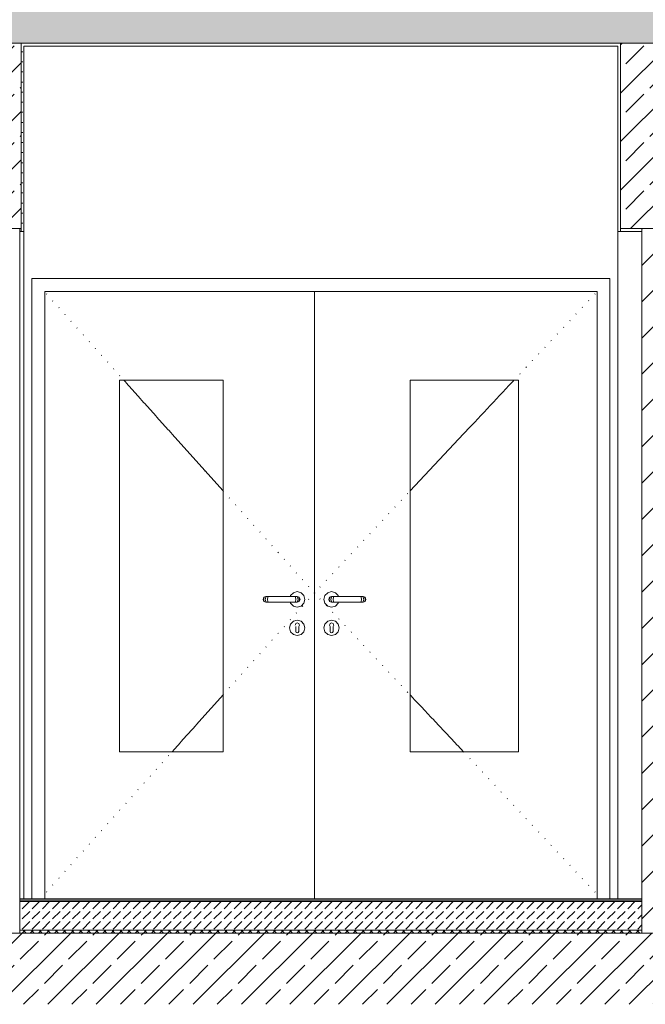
# Model space of a CAD drawing. Header units: metres. Extents: x -17.8 to 3.6, y -5.9 to 16.3.
# Tile 7 of 77: x -8.1 to -5.9, y -0.4 to 3.1. Entities that reach past the tile are written whole.
import ezdxf

# ---------------------------------------------------------------- set-up
doc = ezdxf.new("R2010")
doc.units = ezdxf.units.M
doc.header["$MEASUREMENT"] = 0
doc.linetypes.add('Wipeout_Contour', pattern=[1, 0, -1])
for name, color, linetype in [('152 - Bemaßung_ Beschriftung.Ausbau', 7, 'Continuous'), ('603 - Struktur.Bodenplatte_ Decke Roh', 7, 'Continuous'), ('605 - Struktur.Wand Innen', 7, 'Continuous'), ('607 - Struktur.Stütze', 7, 'Continuous'), ('608 - Struktur.Träger', 7, 'Continuous'), ('650 - Abdeckung.Fußboden Aufbau', 7, 'Continuous')]:
    doc.layers.add(name, color=color, linetype=linetype)
doc.styles.add('ERSTELLTER_STIL_1', font='txt')
doc.dimstyles.new('ERSTELLTER_STIL__1', dxfattribs={"dimtxt": 0.1, "dimasz": 0.0532, "dimexe": 0.18, "dimexo": 0.0625, "dimgap": 0, "dimtad": 1, "dimzin": 0, "dimdsep": 46, "dimtxsty": 'ERSTELLTER_STIL_1', "dimblk": 'ARROWHEAD_2', "dimblk1": 'ARROWHEAD_2', "dimblk2": 'ARROWHEAD_2', "dimcen": 0.09, "dimse1": 1, "dimse2": 1, "dimclrd": 7, "dimclre": 7, "dimclrt": 7, "dimazin": 0, "dimtfac": 1, "dimtdec": 4, "dimtmove": 0, "dimatfit": 3, "dimfxl": 1, "dimtolj": 1, "dimtzin": 0, "dimarcsym": 0})
pattern_1 = [(45, (0, 0), (-0.0848528, 0.0848528), []), (45, (-0.04243, 0.04243), (-0.0848528, 0.0848528), [0.09, -0.03])]
pattern_2 = [(45, (0, 0), (-0.01767767, 0.01767767), [0, -0.025])]

# ---------------------------------------------------------------- blocks, each defined once
blk = doc.blocks.new('*D92')
at = {"layer": '152 - Bemaßung_ Beschriftung.Ausbau', "color": 7, "linetype": 'Continuous', "lineweight": 5}
for p, q in [((-14.855, 0), (-14.855, 13.3199)), ((-14.8025, 0), (-14.9075, 0)), ((-14.89, 0.0202), (-14.82, -0.0202)), ((-14.855, -1.75), (-14.855, 0)), ((-14.8025, -1.75), (-14.9075, -1.75)), ((-14.89, -1.7298), (-14.82, -1.7702))]:
    blk.add_line(p, q, dxfattribs=at)
at = {"color": 254, "linetype": 'Wipeout_Contour', "lineweight": 0, "ltscale": 59.837338}
blk.add_wipeout([(-14.8563, -1.0268), (-14.8563, -0.7232), (-14.9938, -0.7232), (-14.9938, -1.0268)], dxfattribs=at).dxf.layer = '152 - Bemaßung_ Beschriftung.Ausbau'
at = {"layer": '152 - Bemaßung_ Beschriftung.Ausbau', "color": 7, "lineweight": 5, "insert": (-14.875, -1.008), "char_height": 0.1, "attachment_point": 7, "rotation": 90, "style": 'ERSTELLTER_STIL_1'}
blk.add_mtext('\\A1;{\\pql;\\fArial|b0|i0|c0|p38;1,75}', dxfattribs=at)
blk = doc.blocks.new('ARROWHEAD_2')
at = {"color": 0, "linetype": 'Continuous', "lineweight": 0}
for p, q in [((-0.378, -0.655), (0.378, 0.655)), ((0, 0), (-1, 0))]:
    blk.add_line(p, q, dxfattribs=at)
blk = doc.blocks.new('*D93')
at = {"layer": '152 - Bemaßung_ Beschriftung.Ausbau', "color": 7, "linetype": 'Continuous', "lineweight": 5}
for p, q in [((-14.82, 13.2997), (-14.89, 13.3401)), ((-14.855, 13.3199), (-14.855, 13.3541)), ((-14.8025, 13.3199), (-14.9075, 13.3199)), ((-14.855, 0), (-14.855, 13.3199)), ((-14.89, 0.0202), (-14.82, -0.0202))]:
    blk.add_line(p, q, dxfattribs=at)
at = {"color": 254, "linetype": 'Wipeout_Contour', "lineweight": 0, "ltscale": 65.424627}
blk.add_wipeout([(-14.8563, 6.4201), (-14.8563, 6.8997), (-14.9938, 6.8997), (-14.9938, 6.4201)], dxfattribs=at).dxf.layer = '152 - Bemaßung_ Beschriftung.Ausbau'
at = {"layer": '152 - Bemaßung_ Beschriftung.Ausbau', "color": 7, "lineweight": 5, "insert": (-14.8556, 6.4389), "char_height": 0.1, "attachment_point": 7, "rotation": 90, "style": 'ERSTELLTER_STIL_1'}
blk.add_mtext('\\A1;{\\pql;\\fArial|b0|i0|c0|p38;13,31\\fArial|b0|i0|c0|p38;\\A1{\\H.66x;\\S99^  ;}}', dxfattribs=at)
blk = doc.blocks.new('*D95')
at = {"layer": '152 - Bemaßung_ Beschriftung.Ausbau', "color": 7, "linetype": 'Continuous', "lineweight": 5}
for p, q in [((-14.3025, 0), (-14.4075, 0)), ((-14.39, 0.0202), (-14.32, -0.0202)), ((-14.355, -1.75), (-14.355, 0)), ((-14.3025, -1.75), (-14.4075, -1.75)), ((-14.39, -1.7298), (-14.32, -1.7702))]:
    blk.add_line(p, q, dxfattribs=at)
at = {"color": 254, "linetype": 'Wipeout_Contour', "lineweight": 0, "ltscale": 57.842028}
blk.add_wipeout([(-14.3563, -1.0268), (-14.3563, -0.7232), (-14.4938, -0.7232), (-14.4938, -1.0268)], dxfattribs=at).dxf.layer = '152 - Bemaßung_ Beschriftung.Ausbau'
at = {"layer": '152 - Bemaßung_ Beschriftung.Ausbau', "color": 7, "lineweight": 5, "insert": (-14.375, -1.008), "char_height": 0.1, "attachment_point": 7, "rotation": 90, "style": 'ERSTELLTER_STIL_1'}
blk.add_mtext('\\A1;{\\pql;\\fArial|b0|i0|c0|p38;1,75}', dxfattribs=at)

msp = doc.modelspace()

# ---------------------------------------------------------------- hatches: boundary and pattern name
at = {"layer": '603 - Struktur.Bodenplatte_ Decke Roh', "linetype": 'Continuous', "lineweight": 5}
h = msp.add_hatch(dxfattribs=at)
h.set_pattern_fill('Beton__Stahlbeton_0001', style=0, pattern_type=2)
h.set_pattern_definition(pattern_1)
h.paths.add_polyline_path([(-0.005, 3), (-0.005, 3.25), (-13.695, 3.25), (-13.695, 3), (-13.455, 3), (-13.31, 3), (-12.99, 3), (-11.22, 3), (-11.1055, 3), (-8.51, 3), (-8.09, 3), (-6.01, 3), (-5.79, 3), (-5.41, 3), (-5.19, 3), (-0.71, 3), (-0.39, 3), (-0.245, 3)])
h = msp.add_hatch(dxfattribs=at)
h.set_pattern_fill('Gips_0001', style=0, pattern_type=2)
h.set_pattern_definition(pattern_2)
h.paths.add_polyline_path([(-6.01, 3), (-8.09, 3), (-8.09, 2.99), (-6.01, 2.99)])
h = msp.add_hatch(dxfattribs=at)
h.set_pattern_fill('Beton__Stahlbeton_0001', style=0, pattern_type=2)
h.set_pattern_definition(pattern_1)
h.paths.add_polyline_path([(-0.005, -0.12), (-8.5666, -0.12), (-8.5666, -0.37), (-0.005, -0.37)])
at = {"layer": '608 - Struktur.Träger', "linetype": 'Continuous', "lineweight": 5}
h = msp.add_hatch(dxfattribs=at)
h.set_pattern_fill('Beton__Stahlbeton_0001', style=0, pattern_type=2)
h.set_pattern_definition(pattern_1)
h.paths.add_polyline_path([(-8.1, 3), (-8.5, 3), (-8.5, 2.35), (-8.2555, 2.35), (-8.105, 2.35), (-8.1, 2.35)])
h = msp.add_hatch(dxfattribs=at)
h.set_pattern_fill('Gips_0001', style=0, pattern_type=2)
h.set_pattern_definition(pattern_2)
h.paths.add_polyline_path([(-8.1, 3), (-8.1, 2.35), (-8.1, 2.34), (-8.09, 2.34), (-8.09, 3)])
h = msp.add_hatch(dxfattribs=at)
h.set_pattern_fill('Gips_0001', style=0, pattern_type=2)
h.set_pattern_definition(pattern_2)
h.paths.add_polyline_path([(-6.01, 2.34), (-6, 2.34), (-6, 2.35), (-6, 3), (-6.01, 3)])
h = msp.add_hatch(dxfattribs=at)
h.set_pattern_fill('Beton__Stahlbeton_0001', style=0, pattern_type=2)
h.set_pattern_definition(pattern_1)
h.paths.add_polyline_path([(-5.8, 3), (-6, 3), (-6, 2.35), (-5.925, 2.35), (-5.8, 2.35)])
h = msp.add_hatch(dxfattribs=at)
h.set_pattern_fill('Gips_0001', style=0, pattern_type=2)
h.set_pattern_definition(pattern_2)
h.paths.add_polyline_path([(-8.105, 2.34), (-8.1, 2.34), (-8.1, 2.35), (-8.105, 2.35)])
h = msp.add_hatch(dxfattribs=at)
h.set_pattern_fill('Gips_0001', style=0, pattern_type=2)
h.set_pattern_definition(pattern_2)
h.paths.add_polyline_path([(-6, 2.34), (-5.925, 2.34), (-5.925, 2.35), (-6, 2.35)])
at = {"layer": '650 - Abdeckung.Fußboden Aufbau', "linetype": 'Continuous', "lineweight": 5}
h = msp.add_hatch(dxfattribs=at)
h.set_pattern_fill('Teppich_0001', style=0, pattern_type=2)
h.set_pattern_definition([(45, (0, 0.3), (-0.0954594, 0.0954594), [0, -0.09, 0, -0.135]), (110, (0.3, 0.3), (0.1268585, 0.0461727), [0, -0.066, 0, -0.114])])
h.paths.add_polyline_path([(-5.925, -0.005), (-5.925, 0), (-8.105, 0), (-8.105, -0.005)])
h = msp.add_hatch(dxfattribs=at)
h.set_pattern_fill('Zementgebunden_0001', style=0, pattern_type=2)
h.set_pattern_definition([(45, (0, 0), (-0.053033, 0.053033), [0, -0.075])])
h.paths.add_polyline_path([(-5.925, -0.01), (-5.925, -0.005), (-8.105, -0.005), (-8.105, -0.01)])
h = msp.add_hatch(dxfattribs=at)
h.set_pattern_fill('Beton__unbewehrt_0001', style=0, pattern_type=2)
h.set_pattern_definition([(45, (0, 0), (-0.03535534, 0.03535534), [0.0375, -0.0125]), (45, (1e-17, 0.035355), (-0.03535534, 0.03535534), [0.0375, -0.0125])])
h.paths.add_polyline_path([(-5.925, -0.11), (-5.925, -0.01), (-8.105, -0.01), (-8.105, -0.11)])
h = msp.add_hatch(dxfattribs=at)
h.set_pattern_fill('Dämmung__hart_2_0001', style=0, pattern_type=2)
h.set_pattern_definition([(45, (0, 0), (-0.014142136, 0.014142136), []), (135, (0, 0), (0.014142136, 0.014142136), [])])
h.paths.add_polyline_path([(-5.925, -0.12), (-5.925, -0.11), (-8.105, -0.11), (-8.105, -0.12)])

# ---------------------------------------------------------------- linework, layer by layer
at = {"layer": '603 - Struktur.Bodenplatte_ Decke Roh', "color": 7, "linetype": 'Continuous', "lineweight": 5}
msp.add_line((-6.01, 2.99), (-8.09, 2.99), dxfattribs=at)
at = {"layer": '603 - Struktur.Bodenplatte_ Decke Roh', "color": 7, "linetype": 'Continuous', "lineweight": 13, "flags": 128}
msp.add_lwpolyline([(-0.245, 3), (-0.39, 3), (-0.4, 3), (-0.7, 3), (-0.71, 3), (-5.19, 3), (-5.2, 3), (-5.4, 3), (-5.41, 3), (-5.79, 3), (-5.8, 3), (-6, 3), (-6.01, 3), (-8.09, 3), (-8.1, 3), (-8.5, 3), (-8.51, 3), (-11.1055, 3), (-11.22, 3), (-12.99, 3), (-13, 3), (-13.3, 3), (-13.31, 3), (-13.455, 3)], dxfattribs=at)
at = {"layer": '605 - Struktur.Wand Innen', "color": 7, "linetype": 'Continuous', "lineweight": 13}
for p, q in [((-8.105, 2.35), (-8.105, 2.34)), ((-8.105, 2.34), (-8.105, 0)), ((-6.0375, 2.175), (-8.0625, 2.175)), ((-8.0625, 2.175), (-8.0625, 0)), ((-6.0375, 0), (-6.0375, 2.175)), ((-8.0175, 0), (-8.0175, 2.13)), ((-8.0175, 2.13), (-7.0499, 2.13)), ((-7.0499, 2.13), (-6.9349, 2.13)), ((-6.9349, 2.13), (-6.0825, 2.13)), ((-6.0825, 2.13), (-6.0825, 0)), ((-7.156, 1.0635), (-7.1461, 1.0734)), ((-7.1461, 1.0734), (-7.1326, 1.077)), ((-7.1326, 1.077), (-7.1191, 1.0734)), ((-7.1191, 1.0734), (-7.1092, 1.0635)), ((-7.0258, 1.0734), (-7.0357, 1.0635)), ((-7.0123, 1.077), (-7.0258, 1.0734)), ((-6.9988, 1.0734), (-7.0123, 1.077)), ((-6.9889, 1.0635), (-6.9988, 1.0734)), ((-7.2497, 1.0571), (-7.2526, 1.05)), ((-7.2526, 1.05), (-7.2497, 1.0429)), ((-7.2482, 1.0571), (-7.2509, 1.05)), ((-7.2509, 1.05), (-7.2482, 1.0429)), ((-7.2426, 1.06), (-7.2497, 1.0571)), ((-7.2497, 1.0429), (-7.2426, 1.04)), ((-7.2433, 1.0571), (-7.2454, 1.05)), ((-7.2454, 1.05), (-7.2433, 1.0429)), ((-7.2415, 1.06), (-7.2426, 1.06)), ((-7.2415, 1.04), (-7.2426, 1.04)), ((-7.2382, 1.06), (-7.2415, 1.06)), ((-7.2382, 1.04), (-7.2415, 1.04)), ((-7.2334, 1.06), (-7.2382, 1.06)), ((-7.2334, 1.04), (-7.2382, 1.04)), ((-7.2361, 1.0571), (-7.2373, 1.05)), ((-7.2373, 1.05), (-7.2361, 1.0429)), ((-7.2276, 1.06), (-7.2334, 1.06)), ((-7.2276, 1.04), (-7.2334, 1.04)), ((-7.1476, 1.06), (-7.2276, 1.06)), ((-7.1476, 1.04), (-7.2276, 1.04)), ((-7.157, 1.06), (-7.156, 1.0635)), ((-7.156, 1.0365), (-7.157, 1.04)), ((-7.1461, 1.0266), (-7.156, 1.0365)), ((-7.1419, 1.06), (-7.1476, 1.06)), ((-7.1419, 1.04), (-7.1476, 1.04)), ((-7.137, 1.06), (-7.1419, 1.06)), ((-7.137, 1.04), (-7.1419, 1.04)), ((-7.1391, 1.0571), (-7.138, 1.05)), ((-7.138, 1.05), (-7.1391, 1.0429)), ((-7.1338, 1.06), (-7.137, 1.06)), ((-7.1338, 1.04), (-7.137, 1.04)), ((-7.1326, 1.06), (-7.1338, 1.06)), ((-7.1326, 1.04), (-7.1338, 1.04)), ((-7.1326, 1.06), (-7.1256, 1.0571)), ((-7.1256, 1.0429), (-7.1326, 1.04)), ((-7.1319, 1.0571), (-7.1298, 1.05)), ((-7.1298, 1.05), (-7.1319, 1.0429)), ((-7.1271, 1.0571), (-7.1244, 1.05)), ((-7.1244, 1.05), (-7.1271, 1.0429)), ((-7.1256, 1.0571), (-7.1226, 1.05)), ((-7.1226, 1.05), (-7.1256, 1.0429)), ((-7.1092, 1.0365), (-7.1191, 1.0266)), ((-7.1092, 1.0635), (-7.1056, 1.05)), ((-7.1056, 1.05), (-7.1092, 1.0365)), ((-7.0357, 1.0635), (-7.0393, 1.05)), ((-7.0393, 1.05), (-7.0357, 1.0365)), ((-7.0357, 1.0365), (-7.0258, 1.0266)), ((-7.0194, 1.0571), (-7.0223, 1.05)), ((-7.0223, 1.05), (-7.0194, 1.0429)), ((-7.0179, 1.0571), (-7.0206, 1.05)), ((-7.0206, 1.05), (-7.0179, 1.0429)), ((-7.0123, 1.06), (-7.0194, 1.0571)), ((-7.0194, 1.0429), (-7.0123, 1.04)), ((-7.013, 1.0571), (-7.0151, 1.05)), ((-7.0151, 1.05), (-7.013, 1.0429)), ((-7.0123, 1.06), (-7.0112, 1.06)), ((-7.0123, 1.04), (-7.0112, 1.04)), ((-7.0112, 1.06), (-7.0079, 1.06)), ((-7.0112, 1.04), (-7.0079, 1.04)), ((-7.0079, 1.06), (-7.0031, 1.06)), ((-7.0079, 1.04), (-7.0031, 1.04)), ((-7.0058, 1.0571), (-7.007, 1.05)), ((-7.007, 1.05), (-7.0058, 1.0429)), ((-7.0031, 1.06), (-6.9973, 1.06)), ((-7.0031, 1.04), (-6.9973, 1.04)), ((-6.9988, 1.0266), (-6.9889, 1.0365)), ((-6.9973, 1.06), (-6.9173, 1.06)), ((-6.9973, 1.04), (-6.9173, 1.04)), ((-6.988, 1.06), (-6.9889, 1.0635)), ((-6.9889, 1.0365), (-6.988, 1.04)), ((-6.9173, 1.06), (-6.9116, 1.06)), ((-6.9173, 1.04), (-6.9116, 1.04)), ((-6.9116, 1.06), (-6.9067, 1.06)), ((-6.9116, 1.04), (-6.9067, 1.04)), ((-6.9088, 1.0571), (-6.9077, 1.05)), ((-6.9077, 1.05), (-6.9088, 1.0429)), ((-6.9067, 1.06), (-6.9035, 1.06)), ((-6.9067, 1.04), (-6.9035, 1.04)), ((-6.9035, 1.06), (-6.9023, 1.06)), ((-6.9035, 1.04), (-6.9023, 1.04)), ((-6.9023, 1.06), (-6.8953, 1.0571)), ((-6.8953, 1.0429), (-6.9023, 1.04)), ((-6.9016, 1.0571), (-6.8995, 1.05)), ((-6.8995, 1.05), (-6.9016, 1.0429)), ((-6.8968, 1.0571), (-6.8941, 1.05)), ((-6.8941, 1.05), (-6.8968, 1.0429)), ((-6.8953, 1.0571), (-6.8923, 1.05)), ((-6.8923, 1.05), (-6.8953, 1.0429)), ((-7.1326, 1.023), (-7.1461, 1.0266)), ((-7.1191, 1.0266), (-7.1326, 1.023)), ((-7.0258, 1.0266), (-7.0123, 1.023)), ((-7.0123, 1.023), (-6.9988, 1.0266)), ((-7.156, 0.9635), (-7.1461, 0.9734)), ((-7.1461, 0.9734), (-7.1326, 0.977)), ((-7.138, 0.9651), (-7.1326, 0.9674)), ((-7.1326, 0.977), (-7.1191, 0.9734)), ((-7.1326, 0.9674), (-7.1273, 0.9651)), ((-7.1191, 0.9734), (-7.1092, 0.9635)), ((-7.0258, 0.9734), (-7.0357, 0.9635)), ((-7.0123, 0.977), (-7.0258, 0.9734)), ((-7.0177, 0.9651), (-7.0123, 0.9674)), ((-6.9988, 0.9734), (-7.0123, 0.977)), ((-7.0123, 0.9674), (-7.007, 0.9651)), ((-6.9889, 0.9635), (-6.9988, 0.9734)), ((-7.1596, 0.95), (-7.156, 0.9635)), ((-7.156, 0.9365), (-7.1596, 0.95)), ((-7.1461, 0.9266), (-7.156, 0.9365)), ((-7.1394, 0.9616), (-7.1401, 0.9597)), ((-7.1394, 0.9616), (-7.138, 0.9651)), ((-7.1376, 0.9529), (-7.1376, 0.9544)), ((-7.1376, 0.9529), (-7.1376, 0.95)), ((-7.1376, 0.95), (-7.1376, 0.9471)), ((-7.1376, 0.9471), (-7.1376, 0.9413)), ((-7.1376, 0.9413), (-7.1376, 0.9375)), ((-7.1362, 0.934), (-7.1376, 0.9375)), ((-7.1326, 0.9325), (-7.1362, 0.934)), ((-7.1291, 0.934), (-7.1326, 0.9325)), ((-7.1276, 0.9375), (-7.1291, 0.934)), ((-7.1252, 0.9597), (-7.1276, 0.9544)), ((-7.1276, 0.9544), (-7.1276, 0.9529)), ((-7.1276, 0.9529), (-7.1276, 0.95)), ((-7.1276, 0.95), (-7.1276, 0.9471)), ((-7.1276, 0.9471), (-7.1276, 0.9413)), ((-7.1276, 0.9413), (-7.1276, 0.9375)), ((-7.1259, 0.9616), (-7.1273, 0.9651)), ((-7.1259, 0.9616), (-7.1252, 0.9597)), ((-7.1092, 0.9365), (-7.1191, 0.9266)), ((-7.1092, 0.9635), (-7.1056, 0.95)), ((-7.1056, 0.95), (-7.1092, 0.9365)), ((-7.0357, 0.9635), (-7.0393, 0.95)), ((-7.0393, 0.95), (-7.0357, 0.9365)), ((-7.0357, 0.9365), (-7.0258, 0.9266)), ((-7.0191, 0.9616), (-7.0198, 0.9597)), ((-7.0173, 0.9544), (-7.0198, 0.9597)), ((-7.0191, 0.9616), (-7.0177, 0.9651)), ((-7.0173, 0.9529), (-7.0173, 0.9544)), ((-7.0173, 0.9529), (-7.0173, 0.95)), ((-7.0173, 0.95), (-7.0173, 0.9471)), ((-7.0173, 0.9471), (-7.0173, 0.9413)), ((-7.0173, 0.9413), (-7.0173, 0.9375)), ((-7.0159, 0.934), (-7.0173, 0.9375)), ((-7.0123, 0.9325), (-7.0159, 0.934)), ((-7.0088, 0.934), (-7.0123, 0.9325)), ((-7.0073, 0.9375), (-7.0088, 0.934)), ((-7.0049, 0.9597), (-7.0073, 0.9544)), ((-7.0073, 0.9544), (-7.0073, 0.9529)), ((-7.0073, 0.9529), (-7.0073, 0.95)), ((-7.0073, 0.95), (-7.0073, 0.9471)), ((-7.0073, 0.9471), (-7.0073, 0.9413)), ((-7.0073, 0.9413), (-7.0073, 0.9375)), ((-7.0056, 0.9616), (-7.007, 0.9651)), ((-7.0056, 0.9616), (-7.0049, 0.9597)), ((-6.9988, 0.9266), (-6.9889, 0.9365)), ((-6.9853, 0.95), (-6.9889, 0.9635)), ((-6.9889, 0.9365), (-6.9853, 0.95)), ((-7.1326, 0.923), (-7.1461, 0.9266)), ((-7.1191, 0.9266), (-7.1326, 0.923)), ((-7.0258, 0.9266), (-7.0123, 0.923)), ((-7.0123, 0.923), (-6.9988, 0.9266))]:
    msp.add_line(p, q, dxfattribs=at)
at = {"layer": '605 - Struktur.Wand Innen', "color": 7, "linetype": 'Continuous', "lineweight": 9}
for p, q in [((-8.0112, 2.1212), (-8.0099, 2.1197)), ((-6.0893, 2.1216), (-6.0907, 2.1202)), ((-7.9899, 2.0973), (-7.9885, 2.0958)), ((-7.9685, 2.0735), (-7.9672, 2.072)), ((-6.1331, 2.0749), (-6.1344, 2.0735)), ((-6.1112, 2.0983), (-6.1126, 2.0968)), ((-7.9472, 2.0496), (-7.9458, 2.0481)), ((-6.155, 2.0516), (-6.1563, 2.0501)), ((-7.9258, 2.0258), (-7.9245, 2.0243)), ((-6.1987, 2.0049), (-6.2001, 2.0034)), ((-6.1768, 2.0282), (-6.1782, 2.0268)), ((-7.9045, 2.0019), (-7.9032, 2.0004)), ((-7.8831, 1.9781), (-7.8818, 1.9766)), ((-6.2206, 1.9815), (-6.222, 1.9801)), ((-7.8618, 1.9542), (-7.8605, 1.9528)), ((-6.2643, 1.9348), (-6.2657, 1.9334)), ((-6.2425, 1.9582), (-6.2438, 1.9567)), ((-7.8405, 1.9304), (-7.8391, 1.9289)), ((-7.8191, 1.9066), (-7.8178, 1.9051)), ((-6.2862, 1.9115), (-6.2876, 1.91)), ((-7.7978, 1.8827), (-7.7964, 1.8812)), ((-6.33, 1.8648), (-6.3314, 1.8633)), ((-6.3081, 1.8881), (-6.3095, 1.8867)), ((-7.7764, 1.8589), (-7.7751, 1.8574)), ((-7.7551, 1.835), (-7.7538, 1.8335)), ((-6.3519, 1.8414), (-6.3532, 1.84)), ((-7.74, 1.8181), (-7.7338, 1.8112)), ((-7.7338, 1.8112), (-7.7324, 1.8097)), ((-7.7324, 1.8097), (-7.7124, 1.7873)), ((-6.3751, 1.8166), (-6.3956, 1.7947)), ((-6.3737, 1.8181), (-6.3751, 1.8166)), ((-6.3737, 1.8181), (-6.3737, 1.8181)), ((-7.7124, 1.7873), (-7.7111, 1.7858)), ((-7.7111, 1.7858), (-7.6911, 1.7635)), ((-7.6911, 1.7635), (-7.6897, 1.762)), ((-7.6897, 1.762), (-7.6697, 1.7396)), ((-6.4189, 1.7699), (-6.4394, 1.748)), ((-6.4175, 1.7714), (-6.4189, 1.7699)), ((-6.397, 1.7933), (-6.4175, 1.7714)), ((-6.3956, 1.7947), (-6.397, 1.7933)), ((-7.6697, 1.7396), (-7.6684, 1.7382)), ((-7.6684, 1.7382), (-7.6484, 1.7158)), ((-6.4408, 1.7466), (-6.4613, 1.7247)), ((-6.4394, 1.748), (-6.4408, 1.7466)), ((-7.6484, 1.7158), (-7.6471, 1.7143)), ((-7.6471, 1.7143), (-7.6271, 1.692)), ((-7.6271, 1.692), (-7.6257, 1.6905)), ((-6.4845, 1.6999), (-6.505, 1.678)), ((-6.4831, 1.7013), (-6.4845, 1.6999)), ((-6.4626, 1.7232), (-6.4831, 1.7013)), ((-6.4613, 1.7247), (-6.4626, 1.7232)), ((-7.6257, 1.6905), (-7.6057, 1.6681)), ((-7.6057, 1.6681), (-7.6044, 1.6666)), ((-7.6044, 1.6666), (-7.5844, 1.6443)), ((-6.5064, 1.6765), (-6.5269, 1.6546)), ((-6.505, 1.678), (-6.5064, 1.6765)), ((-7.5844, 1.6443), (-7.583, 1.6428)), ((-7.583, 1.6428), (-7.563, 1.6204)), ((-6.5501, 1.6298), (-6.7374, 1.43)), ((-6.5488, 1.6313), (-6.5501, 1.6298)), ((-6.5283, 1.6532), (-6.5488, 1.6313)), ((-6.5269, 1.6546), (-6.5283, 1.6532)), ((-7.563, 1.6204), (-7.5617, 1.6189)), ((-7.5617, 1.6189), (-7.3926, 1.43)), ((-7.5417, 1.5966), (-7.5404, 1.5951)), ((-6.5707, 1.6079), (-6.572, 1.6065)), ((-7.5203, 1.5727), (-7.519, 1.5712)), ((-6.6144, 1.5612), (-6.6158, 1.5598)), ((-6.5925, 1.5846), (-6.5939, 1.5831)), ((-7.499, 1.5489), (-7.4977, 1.5474)), ((-7.4777, 1.525), (-7.4763, 1.5236)), ((-6.6363, 1.5379), (-6.6377, 1.5364)), ((-7.4563, 1.5012), (-7.455, 1.4997)), ((-6.6801, 1.4912), (-6.6814, 1.4897)), ((-6.6582, 1.5145), (-6.6595, 1.5131)), ((-7.435, 1.4774), (-7.4336, 1.4759)), ((-7.4136, 1.4535), (-7.4123, 1.452)), ((-6.7019, 1.4678), (-6.7033, 1.4664)), ((-7.3923, 1.4297), (-7.391, 1.4282)), ((-6.7457, 1.4211), (-6.7471, 1.4196)), ((-6.7238, 1.4445), (-6.7252, 1.443)), ((-7.371, 1.4058), (-7.3696, 1.4043)), ((-7.3496, 1.382), (-7.3483, 1.3805)), ((-6.7676, 1.3978), (-6.7689, 1.3963)), ((-7.3283, 1.3581), (-7.3269, 1.3566)), ((-6.8113, 1.3511), (-6.8127, 1.3496)), ((-6.7895, 1.3744), (-6.7908, 1.3729)), ((-7.3069, 1.3343), (-7.3056, 1.3328)), ((-6.8332, 1.3277), (-6.8346, 1.3262)), ((-7.2856, 1.3104), (-7.2843, 1.309)), ((-7.2643, 1.2866), (-7.2629, 1.2851)), ((-6.877, 1.281), (-6.8783, 1.2795)), ((-6.8551, 1.3044), (-6.8565, 1.3029)), ((-7.2429, 1.2628), (-7.2416, 1.2613)), ((-6.8989, 1.2576), (-6.9002, 1.2562)), ((-7.2216, 1.2389), (-7.2202, 1.2374)), ((-7.2002, 1.2151), (-7.1989, 1.2136)), ((-6.9426, 1.2109), (-6.944, 1.2095)), ((-6.9207, 1.2343), (-6.9221, 1.2328)), ((-7.1789, 1.1912), (-7.1776, 1.1897)), ((-6.9645, 1.1876), (-6.9659, 1.1861)), ((-7.1575, 1.1674), (-7.1562, 1.1659)), ((-7.1362, 1.1435), (-7.1349, 1.142)), ((-7.0083, 1.1409), (-7.0096, 1.1394)), ((-6.9864, 1.1642), (-6.9877, 1.1628)), ((-7.1149, 1.1197), (-7.1135, 1.1182)), ((-7.0301, 1.1175), (-7.0315, 1.1161)), ((-7.0935, 1.0958), (-7.0922, 1.0944)), ((-7.074, 1.074), (-7.0726, 1.0725)), ((-7.074, 1.071), (-7.0726, 1.0725)), ((-7.071, 1.074), (-7.0723, 1.0725)), ((-7.071, 1.071), (-7.0723, 1.0725)), ((-7.052, 1.0942), (-7.0534, 1.0927)), ((-7.0935, 1.0492), (-7.0922, 1.0506)), ((-7.052, 1.0508), (-7.0534, 1.0523)), ((-7.1362, 1.0015), (-7.1349, 1.003)), ((-7.1149, 1.0253), (-7.1135, 1.0268)), ((-7.0301, 1.0275), (-7.0315, 1.0289)), ((-7.0083, 1.0041), (-7.0096, 1.0056)), ((-7.1575, 0.9776), (-7.1562, 0.9791)), ((-6.9864, 0.9808), (-6.9877, 0.9822)), ((-7.1789, 0.9538), (-7.1776, 0.9553)), ((-6.9645, 0.9574), (-6.9659, 0.9589)), ((-6.9426, 0.9341), (-6.944, 0.9355)), ((-7.2216, 0.9061), (-7.2202, 0.9076)), ((-7.2002, 0.9299), (-7.1989, 0.9314)), ((-6.9207, 0.9107), (-6.9221, 0.9122)), ((-7.2429, 0.8822), (-7.2416, 0.8837)), ((-6.8989, 0.8874), (-6.9002, 0.8888)), ((-6.877, 0.864), (-6.8783, 0.8655)), ((-7.2856, 0.8346), (-7.2843, 0.836)), ((-7.2643, 0.8584), (-7.2629, 0.8599)), ((-6.8551, 0.8406), (-6.8565, 0.8421)), ((-7.3069, 0.8107), (-7.3056, 0.8122)), ((-6.8332, 0.8173), (-6.8346, 0.8188)), ((-6.8113, 0.7939), (-6.8127, 0.7954)), ((-7.3496, 0.763), (-7.3483, 0.7645)), ((-7.3283, 0.7869), (-7.3269, 0.7884)), ((-6.7895, 0.7706), (-6.7908, 0.7721)), ((-7.371, 0.7392), (-7.3696, 0.7407)), ((-6.7676, 0.7472), (-6.7689, 0.7487)), ((-6.7457, 0.7239), (-6.7471, 0.7254)), ((-7.4336, 0.6691), (-7.4136, 0.6915)), ((-7.4136, 0.6915), (-7.4123, 0.693)), ((-7.4123, 0.693), (-7.3926, 0.715)), ((-7.3923, 0.7153), (-7.391, 0.7168)), ((-6.7252, 0.702), (-6.7374, 0.715)), ((-6.7238, 0.7005), (-6.7252, 0.702)), ((-6.7033, 0.6786), (-6.7238, 0.7005)), ((-7.455, 0.6453), (-7.435, 0.6676)), ((-7.435, 0.6676), (-7.4336, 0.6691)), ((-6.7019, 0.6772), (-6.7033, 0.6786)), ((-6.6814, 0.6553), (-6.7019, 0.6772)), ((-7.4763, 0.6214), (-7.4563, 0.6438)), ((-7.4563, 0.6438), (-7.455, 0.6453)), ((-6.6801, 0.6538), (-6.6814, 0.6553)), ((-6.6595, 0.6319), (-6.6801, 0.6538)), ((-6.6582, 0.6305), (-6.6595, 0.6319)), ((-6.6377, 0.6086), (-6.6582, 0.6305)), ((-7.519, 0.5738), (-7.499, 0.5961)), ((-7.499, 0.5961), (-7.4977, 0.5976)), ((-7.4977, 0.5976), (-7.4777, 0.62)), ((-7.4777, 0.62), (-7.4763, 0.6214)), ((-6.6363, 0.6071), (-6.6377, 0.6086)), ((-6.6158, 0.5852), (-6.6363, 0.6071)), ((-7.5404, 0.5499), (-7.5203, 0.5723)), ((-7.5203, 0.5723), (-7.519, 0.5738)), ((-6.6144, 0.5838), (-6.6158, 0.5852)), ((-6.5939, 0.5619), (-6.6144, 0.5838)), ((-6.5925, 0.5604), (-6.5939, 0.5619)), ((-6.572, 0.5385), (-6.5925, 0.5604)), ((-7.5709, 0.5158), (-7.563, 0.5246)), ((-7.563, 0.5246), (-7.5617, 0.5261)), ((-7.5617, 0.5261), (-7.5417, 0.5484)), ((-7.5417, 0.5484), (-7.5404, 0.5499)), ((-6.5707, 0.5371), (-6.572, 0.5385)), ((-6.5507, 0.5158), (-6.5707, 0.5371)), ((-7.5844, 0.5007), (-7.583, 0.5022)), ((-6.5488, 0.5137), (-6.5501, 0.5152)), ((-6.5269, 0.4904), (-6.5283, 0.4918)), ((-7.6271, 0.453), (-7.6257, 0.4545)), ((-7.6057, 0.4769), (-7.6044, 0.4784)), ((-6.505, 0.467), (-6.5064, 0.4685)), ((-7.6484, 0.4292), (-7.6471, 0.4307)), ((-6.4831, 0.4437), (-6.4845, 0.4451)), ((-6.4613, 0.4203), (-6.4626, 0.4218)), ((-7.6911, 0.3815), (-7.6897, 0.383)), ((-7.6697, 0.4054), (-7.6684, 0.4068)), ((-6.4394, 0.397), (-6.4408, 0.3984)), ((-7.7124, 0.3577), (-7.7111, 0.3592)), ((-6.4175, 0.3736), (-6.4189, 0.3751)), ((-6.3956, 0.3503), (-6.397, 0.3517)), ((-7.7551, 0.31), (-7.7538, 0.3115)), ((-7.7338, 0.3338), (-7.7324, 0.3353)), ((-6.3737, 0.3269), (-6.3751, 0.3284)), ((-7.7764, 0.2861), (-7.7751, 0.2876)), ((-6.3519, 0.3036), (-6.3532, 0.305)), ((-6.33, 0.2802), (-6.3314, 0.2817)), ((-7.7978, 0.2623), (-7.7964, 0.2638)), ((-6.3081, 0.2569), (-6.3095, 0.2583)), ((-7.8405, 0.2146), (-7.8391, 0.2161)), ((-7.8191, 0.2384), (-7.8178, 0.2399)), ((-6.2862, 0.2335), (-6.2876, 0.235)), ((-6.2643, 0.2102), (-6.2657, 0.2116)), ((-7.8618, 0.1908), (-7.8605, 0.1922)), ((-6.2425, 0.1868), (-6.2438, 0.1883)), ((-7.9045, 0.1431), (-7.9032, 0.1446)), ((-7.8831, 0.1669), (-7.8818, 0.1684)), ((-6.2206, 0.1635), (-6.222, 0.1649)), ((-6.1987, 0.1401), (-6.2001, 0.1416)), ((-7.9258, 0.1192), (-7.9245, 0.1207)), ((-6.1768, 0.1168), (-6.1782, 0.1182)), ((-7.9685, 0.0715), (-7.9672, 0.073)), ((-7.9472, 0.0954), (-7.9458, 0.0969)), ((-6.155, 0.0934), (-6.1563, 0.0949)), ((-6.1331, 0.0701), (-6.1344, 0.0715)), ((-7.9899, 0.0477), (-7.9885, 0.0492)), ((-6.1112, 0.0467), (-6.1126, 0.0482)), ((-8.0112, 0.0238), (-8.0099, 0.0253)), ((-6.0893, 0.0234), (-6.0907, 0.0248))]:
    msp.add_line(p, q, dxfattribs=at)
at = {"layer": '605 - Struktur.Wand Innen', "color": 7, "linetype": 'Continuous', "lineweight": 18}
for p, q in [((-7.0726, 0), (-7.0726, 2.13)), ((-7.0723, 0), (-7.0723, 2.13)), ((-7.7552, 1.8181), (-7.3926, 1.8181)), ((-7.7552, 0.5158), (-7.7552, 1.8181)), ((-7.3926, 1.8181), (-7.3926, 0.5158)), ((-6.3577, 1.8181), (-6.7374, 1.8181)), ((-6.7374, 1.8181), (-6.7374, 0.5158)), ((-6.3577, 0.5158), (-6.3577, 1.8181)), ((-7.3926, 0.5158), (-7.7552, 0.5158)), ((-6.7374, 0.5158), (-6.3577, 0.5158))]:
    msp.add_line(p, q, dxfattribs=at)
at = {"layer": '605 - Struktur.Wand Innen', "color": 7, "linetype": 'Continuous', "lineweight": 13, "flags": 128}
msp.add_lwpolyline([(-8.105, 0), (-8.105, -0.005), (-8.105, -0.01), (-8.105, -0.11), (-8.105, -0.12)], dxfattribs=at)
at = {"layer": '607 - Struktur.Stütze', "color": 7, "linetype": 'Continuous', "lineweight": 13}
for p, q in [((-8.09, 0), (-8.09, 2.34)), ((-6.01, 0), (-6.01, 2.34))]:
    msp.add_line(p, q, dxfattribs=at)
at = {"layer": '608 - Struktur.Träger', "color": 7, "linetype": 'Continuous', "lineweight": 13}
for p, q in [((-8.1, 3), (-8.1, 2.35)), ((-6, 3), (-6, 2.35))]:
    msp.add_line(p, q, dxfattribs=at)
at = {"layer": '608 - Struktur.Träger', "color": 7, "linetype": 'Continuous', "lineweight": 5}
for p, q in [((-8.09, 2.99), (-8.09, 2.34)), ((-6.01, 2.99), (-6.01, 2.34)), ((-8.1, 2.35), (-8.1, 2.34)), ((-6, 2.35), (-6, 2.34))]:
    msp.add_line(p, q, dxfattribs=at)
at = {"layer": '608 - Struktur.Träger', "color": 7, "linetype": 'Continuous', "lineweight": 13, "flags": 128}
msp.add_lwpolyline([(-8.1, 2.35), (-8.105, 2.35), (-8.2555, 2.35), (-8.5, 2.35)], dxfattribs=at)
at = {"layer": '608 - Struktur.Träger', "color": 7, "linetype": 'Continuous', "lineweight": 5, "flags": 128}
msp.add_lwpolyline([(-8.09, 2.34), (-8.1, 2.34), (-8.105, 2.34)], dxfattribs=at)

# ---------------------------------------------------------------- next in the draw order: wipeouts: each hides what was drawn before it
at = {"color": 254, "linetype": 'Wipeout_Contour', "lineweight": 0, "ltscale": 24.486623}
msp.add_wipeout([(-5.925, 2.35), (-5.925, -0.12), (-5.7845, -0.12), (-5.7845, 2.35)], dxfattribs=at).dxf.layer = '605 - Struktur.Wand Innen'

# ---------------------------------------------------------------- next in the draw order: hatches: boundary and pattern name
at = {"layer": '605 - Struktur.Wand Innen', "linetype": 'Continuous', "lineweight": 5}
h = msp.add_hatch(dxfattribs=at)
h.set_pattern_fill('MW_Ziegel_0001', style=0, pattern_type=2)
h.set_pattern_definition([(45, (0, 0), (-0.0636396, 0.0636396), [])])
h.paths.add_polyline_path([(-5.925, 2.35), (-5.925, -0.12), (-5.7845, -0.12), (-5.7845, 2.35)])

# ---------------------------------------------------------------- next in the draw order: linework, layer by layer
at = {"layer": '603 - Struktur.Bodenplatte_ Decke Roh', "color": 7, "linetype": 'Continuous', "lineweight": 18, "flags": 128}
msp.add_lwpolyline([(-0.245, -0.12), (-0.255, -0.12), (-5.7845, -0.12), (-5.925, -0.12), (-8.105, -0.12), (-8.2555, -0.12), (-8.5666, -0.12)], dxfattribs=at)
at = {"layer": '605 - Struktur.Wand Innen', "color": 7, "linetype": 'Continuous', "lineweight": 13}
for p, q in [((-5.925, 2.35), (-5.925, 2.34)), ((-5.925, 2.34), (-5.925, 0))]:
    msp.add_line(p, q, dxfattribs=at)
at = {"layer": '605 - Struktur.Wand Innen', "color": 7, "linetype": 'Continuous', "lineweight": 13, "flags": 128}
msp.add_lwpolyline([(-5.925, 0), (-5.925, -0.005), (-5.925, -0.01), (-5.925, -0.11), (-5.925, -0.12)], dxfattribs=at)
at = {"layer": '608 - Struktur.Träger', "color": 7, "linetype": 'Continuous', "lineweight": 13, "flags": 128}
msp.add_lwpolyline([(-5.8, 2.35), (-5.925, 2.35), (-6, 2.35)], dxfattribs=at)
at = {"layer": '608 - Struktur.Träger', "color": 7, "linetype": 'Continuous', "lineweight": 5, "flags": 128}
msp.add_lwpolyline([(-5.925, 2.34), (-6, 2.34), (-6.01, 2.34)], dxfattribs=at)
at = {"layer": '650 - Abdeckung.Fußboden Aufbau', "color": 7, "linetype": 'Continuous', "lineweight": 5}
for p, q in [((-5.925, 0), (-8.105, 0)), ((-5.925, -0.005), (-8.105, -0.005)), ((-5.925, -0.01), (-8.105, -0.01)), ((-5.925, -0.11), (-8.105, -0.11))]:
    msp.add_line(p, q, dxfattribs=at)

# ---------------------------------------------------------------- next in the draw order: dimensions: what is measured, and where the dimension line sits
at = {"layer": '152 - Bemaßung_ Beschriftung.Ausbau', "color": 7, "linetype": 'Continuous', "lineweight": 5}
dim = msp.add_linear_dim(base=(-14.855, 0), p1=(0.115, -1.75), p2=(-13.445, 0), angle=90, dimstyle='ERSTELLTER_STIL__1', dxfattribs=at)
dim.commit()
dim.dimension.update_dxf_attribs({"geometry": '*D92', "text_midpoint": (-14.925, -0.8781), "dimtype": 160, "text_rotation": 90})

# ---------------------------------------------------------------- next in the draw order: dimensions: what is measured, and where the dimension line sits
dim = msp.add_linear_dim(base=(-14.855, 13.3199), p1=(-13.445, 0), p2=(0.145, 13.3199), angle=90, dimstyle='ERSTELLTER_STIL__1', dxfattribs=at)
dim.commit()
dim.dimension.update_dxf_attribs({"geometry": '*D93', "text_midpoint": (-14.925, 6.7801), "dimtype": 160, "text_rotation": 90})

# ---------------------------------------------------------------- next in the draw order: dimensions: what is measured, and where the dimension line sits
dim = msp.add_linear_dim(base=(-14.355, 0), p1=(0.115, -1.75), p2=(-13.445, 0), angle=90, dimstyle='ERSTELLTER_STIL__1', dxfattribs=at)
dim.commit()
dim.dimension.update_dxf_attribs({"geometry": '*D95', "text_midpoint": (-14.425, -0.8781), "dimtype": 160, "text_rotation": 90})

doc.saveas('drawing.dxf')
